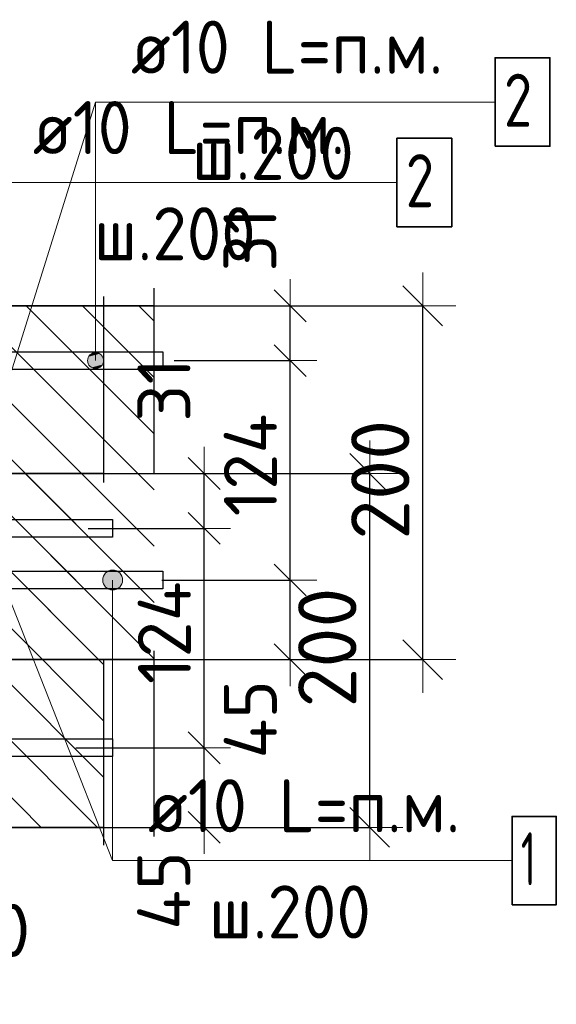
# Model space of a CAD drawing. Header units: metres. Extents: x -38 to 97, y -15 to 21.
# Tile 77 of 118: x 72.581 to 72.885, y 6.283 to 6.84. Entities that reach past the tile are written whole.
import ezdxf

# ---------------------------------------------------------------- set-up
doc = ezdxf.new("R2010")
doc.units = ezdxf.units.M
doc.header["$PDMODE"] = 65
doc.linetypes.add('______4', pattern=[0.135, 0.105, -0.03])
for name, color, linetype, lineweight in [('XR$3$Арм. стержнями верхней зоны', 180, 'Continuous', 35), ('XR$3$Арм. стержнями нижней зоны', 180, 'Continuous', 35), ('XR$3$Арм.стержн. Арматура края', 96, 'Continuous', 35), ('XR$3$Размерная линия (1)', 7, 'Continuous', 13), ('XR$3$Размерная линия_ общее', 7, 'Continuous', 13), ('XR$5$Арм. стержнями верхней зоны', 180, 'Continuous', 35), ('XR$5$Арм. стержнями нижней зоны', 180, 'Continuous', 35), ('XR$5$Арм.стержн. Арматура края', 96, 'Continuous', 35), ('XR$5$Размерная линия (1)', 7, 'Continuous', 13), ('XR$5$Размерная линия_ общее', 7, 'Continuous', 13)]:
    doc.layers.add(name, color=color, linetype=linetype, lineweight=lineweight)
doc.styles.add('ISOCPEUR', font='txt')
doc.dimstyles.new('DIMSTYLE_12', dxfattribs={"dimtxt": 0.03, "dimasz": 0.03, "dimexe": 0, "dimexo": 0, "dimgap": 0.015, "dimtad": 2, "dimdec": 0, "dimlfac": 1000, "dimrnd": 1, "dimzin": 12, "dimdsep": 46, "dimtxsty": 'ISOCPEUR', "dimblk1": 'ALL_ML_STRICH', "dimblk2": 'ALL_ML_STRICH', "dimsah": 1, "dimcen": 0, "dimclrd": 7, "dimclre": 256, "dimclrt": 7, "dimadec": 0, "dimazin": 0, "dimtfac": 1, "dimtdec": 0, "dimtix": 1, "dimtmove": 2, "dimatfit": 3, "dimfxl": 0, "dimtzin": 0, "dimlwd": 0, "dimlwe": -3, "dimarcsym": 0})
doc.dimstyles.new('DIMSTYLE_14', dxfattribs={"dimtxt": 0.03, "dimasz": 0.03, "dimexe": 0, "dimexo": 0, "dimgap": 0.015, "dimtad": 2, "dimdec": 0, "dimlfac": 1000, "dimrnd": 1, "dimzin": 12, "dimdsep": 46, "dimtxsty": 'ISOCPEUR', "dimblk1": 'ALL_ML_STRICH', "dimblk2": 'ALL_ML_STRICH', "dimsah": 1, "dimcen": 0, "dimclrd": 7, "dimclre": 256, "dimclrt": 7, "dimadec": 0, "dimazin": 0, "dimtfac": 1, "dimtdec": 0, "dimtix": 1, "dimtmove": 2, "dimatfit": 3, "dimfxl": 0, "dimtvp": 1.2, "dimtzin": 0, "dimlwd": 0, "dimlwe": -3, "dimarcsym": 0})
doc.dimstyles.new('DIMSTYLE_8', dxfattribs={"dimtxt": 0.033, "dimasz": 0.0375, "dimexe": 0, "dimexo": 0, "dimgap": 0.0165, "dimtad": 2, "dimdec": 0, "dimlfac": 1000, "dimrnd": 1, "dimzin": 12, "dimdsep": 46, "dimtxsty": 'ISOCPEUR', "dimblk1": 'ALL_ML_STRICH', "dimblk2": 'ALL_ML_STRICH', "dimsah": 1, "dimcen": 0, "dimclrd": 7, "dimclre": 256, "dimclrt": 7, "dimadec": 0, "dimazin": 0, "dimtfac": 1, "dimtdec": 0, "dimtix": 1, "dimtmove": 2, "dimatfit": 3, "dimfxl": 0, "dimtzin": 0, "dimlwd": 0, "dimlwe": -3, "dimarcsym": 0})
pattern_1 = [(135, (0, 0), (-0.031819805, -0.031819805), [0.4, -0.05, 0, -0.05]), (135, (-0.01591, -0.01591), (-0.031819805, -0.031819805), [0.8, -0.1, 0.1, -0.1])]

# ---------------------------------------------------------------- blocks, each defined once
blk = doc.blocks.new('ALL_ML_STRICH')
at = {"color": 0, "linetype": 'ByBlock', "lineweight": -2}
for p, q in [((0, -0.5), (0, 0.5)), ((-0.3, -0.3), (0.3, 0.3)), ((-1, 0), (0.5, 0))]:
    blk.add_line(p, q, dxfattribs=at)
blk = doc.blocks.new('*D72')
at = {"layer": 'DEFPOINTS', "color": 7, "linetype": 'Continuous', "lineweight": 13, "transparency": 33554687}
for p in [(72.63764, 6.67826), (72.63764, 6.47826), (72.80919, 6.47826)]:
    blk.add_point(p, dxfattribs=at)
at = {"layer": 'XR$3$Размерная линия_ общее', "color": 253, "linetype": 'Continuous', "lineweight": -2, "true_color": 0xa0a0a0, "transparency": 33554687}
for p, q in [((72.65764, 6.67826), (72.80919, 6.67826)), ((72.65764, 6.47826), (72.80919, 6.47826))]:
    blk.add_line(p, q, dxfattribs=at)
at = {"layer": 'XR$3$Размерная линия_ общее', "color": 7, "linetype": 'Continuous', "lineweight": -2, "transparency": 33554687}
blk.add_line((72.80919, 6.47826), (72.80919, 6.67826), dxfattribs=at)
at = {"layer": 'XR$3$Размерная линия_ общее', "color": 7, "linetype": 'Continuous', "lineweight": 13, "transparency": 33554687, "xscale": 0.0375, "yscale": 0.0375, "zscale": 0.0375}
for p, rotation in [((72.80919, 6.67826), 90), ((72.80919, 6.47826), 270)]:
    blk.add_blockref('ALL_ML_STRICH', p, dxfattribs=dict(at, rotation=rotation))
at = {"layer": 'XR$3$Размерная линия_ общее', "color": 7, "linetype": 'Continuous', "lineweight": 13, "transparency": 33554687, "insert": (72.78519, 6.57991), "char_height": 0.033, "width": 0.099, "attachment_point": 5, "rotation": 90, "style": 'ISOCPEUR'}
blk.add_mtext('\\A1;{200}', dxfattribs=at)
blk = doc.blocks.new('*D76')
at = {"layer": 'DEFPOINTS', "color": 7, "linetype": 'Continuous', "lineweight": 13, "transparency": 33554687}
for p in [(72.4853, 6.41826), (72.52526, 6.37826), (72.4853, 6.30302)]:
    blk.add_point(p, dxfattribs=at)
at = {"layer": 'XR$3$Размерная линия (1)', "color": 9, "linetype": 'Continuous', "lineweight": -2, "true_color": 0xc7c7c7, "transparency": 33554687}
for p, q in [((72.4853, 6.39826), (72.4853, 6.30302)), ((72.52526, 6.35826), (72.52526, 6.30302))]:
    blk.add_line(p, q, dxfattribs=at)
at = {"layer": 'XR$3$Размерная линия (1)', "color": 7, "linetype": 'Continuous', "lineweight": -2, "transparency": 33554687}
blk.add_line((72.4853, 6.30302), (72.52526, 6.30302), dxfattribs=at)
at = {"layer": 'XR$3$Размерная линия (1)', "color": 7, "linetype": 'Continuous', "lineweight": 13, "transparency": 33554687, "xscale": 0.03, "yscale": 0.03, "zscale": 0.03, "rotation": 180}
blk.add_blockref('ALL_ML_STRICH', (72.4853, 6.30302), dxfattribs=at)
at = {"layer": 'XR$3$Размерная линия (1)', "color": 7, "linetype": 'Continuous', "lineweight": 13, "transparency": 33554687, "xscale": 0.03, "yscale": 0.03, "zscale": 0.03}
blk.add_blockref('ALL_ML_STRICH', (72.52526, 6.30302), dxfattribs=at)
at = {"layer": 'XR$3$Размерная линия (1)', "color": 7, "linetype": 'Continuous', "lineweight": 13, "transparency": 33554687, "insert": (72.5656, 6.32522), "char_height": 0.03, "width": 0.06, "attachment_point": 5, "style": 'ISOCPEUR'}
blk.add_mtext('\\A1;{40}', dxfattribs=at)
blk = doc.blocks.new('*D204')
at = {"layer": 'DEFPOINTS', "color": 7, "linetype": 'Continuous', "lineweight": 13, "transparency": 33554687}
for p in [(72.64153, 6.52326), (72.65438, 6.47826), (72.73419, 6.47826)]:
    blk.add_point(p, dxfattribs=at)
at = {"layer": 'XR$3$Размерная линия (1)', "color": 9, "linetype": 'Continuous', "lineweight": -2, "true_color": 0xc7c7c7, "transparency": 33554687}
for p, q in [((72.66153, 6.52326), (72.73419, 6.52326)), ((72.67438, 6.47826), (72.73419, 6.47826))]:
    blk.add_line(p, q, dxfattribs=at)
at = {"layer": 'XR$3$Размерная линия (1)', "color": 7, "linetype": 'Continuous', "lineweight": -2, "transparency": 33554687}
blk.add_line((72.73419, 6.47826), (72.73419, 6.52326), dxfattribs=at)
at = {"layer": 'XR$3$Размерная линия (1)', "color": 7, "linetype": 'Continuous', "lineweight": 13, "transparency": 33554687, "xscale": 0.03, "yscale": 0.03, "zscale": 0.03}
for p, rotation in [((72.73419, 6.52326), 90), ((72.73419, 6.47826), 270)]:
    blk.add_blockref('ALL_ML_STRICH', p, dxfattribs=dict(at, rotation=rotation))
at = {"layer": 'XR$3$Размерная линия (1)', "color": 7, "linetype": 'Continuous', "lineweight": 13, "transparency": 33554687, "insert": (72.71168, 6.4445), "char_height": 0.03, "width": 0.06, "attachment_point": 5, "rotation": 90, "style": 'ISOCPEUR'}
blk.add_mtext('\\A1;{45}', dxfattribs=at)
blk = doc.blocks.new('*D205')
at = {"layer": 'DEFPOINTS', "color": 7, "linetype": 'Continuous', "lineweight": 13, "transparency": 33554687}
for p in [(72.64855, 6.64726), (72.64153, 6.52326), (72.73419, 6.52326)]:
    blk.add_point(p, dxfattribs=at)
at = {"layer": 'XR$3$Размерная линия (1)', "color": 9, "linetype": 'Continuous', "lineweight": -2, "true_color": 0xc7c7c7, "transparency": 33554687}
for p, q in [((72.66855, 6.64726), (72.73419, 6.64726)), ((72.66153, 6.52326), (72.73419, 6.52326))]:
    blk.add_line(p, q, dxfattribs=at)
at = {"layer": 'XR$3$Размерная линия (1)', "color": 7, "linetype": 'Continuous', "lineweight": -2, "transparency": 33554687}
blk.add_line((72.73419, 6.52326), (72.73419, 6.64726), dxfattribs=at)
at = {"layer": 'XR$3$Размерная линия (1)', "color": 7, "linetype": 'Continuous', "lineweight": 13, "transparency": 33554687, "xscale": 0.03, "yscale": 0.03, "zscale": 0.03}
for p, rotation in [((72.73419, 6.64726), 90), ((72.73419, 6.52326), 270)]:
    blk.add_blockref('ALL_ML_STRICH', p, dxfattribs=dict(at, rotation=rotation))
at = {"layer": 'XR$3$Размерная линия (1)', "color": 7, "linetype": 'Continuous', "lineweight": 13, "transparency": 33554687, "insert": (72.71169, 6.58826), "char_height": 0.03, "width": 0.09, "attachment_point": 5, "rotation": 90, "style": 'ISOCPEUR'}
blk.add_mtext('\\A1;{124}', dxfattribs=at)
blk = doc.blocks.new('*D206')
at = {"layer": 'DEFPOINTS', "color": 7, "linetype": 'Continuous', "lineweight": 13, "transparency": 33554687}
for p in [(72.63068, 6.67826), (72.64855, 6.64726), (72.73419, 6.64726)]:
    blk.add_point(p, dxfattribs=at)
at = {"layer": 'XR$3$Размерная линия (1)', "color": 9, "linetype": 'Continuous', "lineweight": -2, "true_color": 0xc7c7c7, "transparency": 33554687}
for p, q in [((72.65068, 6.67826), (72.73419, 6.67826)), ((72.66855, 6.64726), (72.73419, 6.64726))]:
    blk.add_line(p, q, dxfattribs=at)
at = {"layer": 'XR$3$Размерная линия (1)', "color": 7, "linetype": 'Continuous', "lineweight": -2, "transparency": 33554687}
blk.add_line((72.73419, 6.64726), (72.73419, 6.67826), dxfattribs=at)
at = {"layer": 'XR$3$Размерная линия (1)', "color": 7, "linetype": 'Continuous', "lineweight": 13, "transparency": 33554687, "xscale": 0.03, "yscale": 0.03, "zscale": 0.03}
for p, rotation in [((72.73419, 6.67826), 90), ((72.73419, 6.64726), 270)]:
    blk.add_blockref('ALL_ML_STRICH', p, dxfattribs=dict(at, rotation=rotation))
at = {"layer": 'XR$3$Размерная линия (1)', "color": 7, "linetype": 'Continuous', "lineweight": 13, "transparency": 33554687, "insert": (72.71145, 6.71555), "char_height": 0.03, "width": 0.06, "attachment_point": 5, "rotation": 90, "style": 'ISOCPEUR'}
blk.add_mtext('\\A1;{31}', dxfattribs=at)
blk = doc.blocks.new('*D382')
at = {"layer": 'DEFPOINTS', "color": 7, "linetype": 'Continuous', "lineweight": 13, "transparency": 33554687}
for p in [(72.60766, 6.58345), (72.60766, 6.38345), (72.7792, 6.38345)]:
    blk.add_point(p, dxfattribs=at)
at = {"layer": 'XR$5$Размерная линия_ общее', "color": 253, "linetype": 'Continuous', "lineweight": -2, "true_color": 0xa0a0a0, "transparency": 33554687}
for p, q in [((72.62766, 6.58345), (72.7792, 6.58345)), ((72.62766, 6.38345), (72.7792, 6.38345))]:
    blk.add_line(p, q, dxfattribs=at)
at = {"layer": 'XR$5$Размерная линия_ общее', "color": 7, "linetype": 'Continuous', "lineweight": -2, "transparency": 33554687}
blk.add_line((72.7792, 6.38345), (72.7792, 6.58345), dxfattribs=at)
at = {"layer": 'XR$5$Размерная линия_ общее', "color": 7, "linetype": 'Continuous', "lineweight": 13, "transparency": 33554687, "xscale": 0.0375, "yscale": 0.0375, "zscale": 0.0375}
for p, rotation in [((72.7792, 6.58345), 90), ((72.7792, 6.38345), 270)]:
    blk.add_blockref('ALL_ML_STRICH', p, dxfattribs=dict(at, rotation=rotation))
at = {"layer": 'XR$5$Размерная линия_ общее', "color": 7, "linetype": 'Continuous', "lineweight": 13, "transparency": 33554687, "insert": (72.7552, 6.4851), "char_height": 0.033, "width": 0.099, "attachment_point": 5, "rotation": 90, "style": 'ISOCPEUR'}
blk.add_mtext('\\A1;{200}', dxfattribs=at)
blk = doc.blocks.new('*D439')
at = {"layer": 'DEFPOINTS', "color": 7, "linetype": 'Continuous', "lineweight": 13, "transparency": 33554687}
for p in [(72.59287, 6.42845), (72.60572, 6.38345), (72.68553, 6.38345)]:
    blk.add_point(p, dxfattribs=at)
at = {"layer": 'XR$5$Размерная линия (1)', "color": 9, "linetype": 'Continuous', "lineweight": -2, "true_color": 0xc7c7c7, "transparency": 33554687}
for p, q in [((72.61287, 6.42845), (72.68553, 6.42845)), ((72.62572, 6.38345), (72.68553, 6.38345))]:
    blk.add_line(p, q, dxfattribs=at)
at = {"layer": 'XR$5$Размерная линия (1)', "color": 7, "linetype": 'Continuous', "lineweight": -2, "transparency": 33554687}
blk.add_line((72.68553, 6.38345), (72.68553, 6.42845), dxfattribs=at)
at = {"layer": 'XR$5$Размерная линия (1)', "color": 7, "linetype": 'Continuous', "lineweight": 13, "transparency": 33554687, "xscale": 0.03, "yscale": 0.03, "zscale": 0.03}
for p, rotation in [((72.68553, 6.42845), 90), ((72.68553, 6.38345), 270)]:
    blk.add_blockref('ALL_ML_STRICH', p, dxfattribs=dict(at, rotation=rotation))
at = {"layer": 'XR$5$Размерная линия (1)', "color": 7, "linetype": 'Continuous', "lineweight": 13, "transparency": 33554687, "insert": (72.66267, 6.34771), "char_height": 0.03, "width": 0.06, "attachment_point": 5, "rotation": 90, "style": 'ISOCPEUR'}
blk.add_mtext('\\A1;{45}', dxfattribs=at)
blk = doc.blocks.new('*D440')
at = {"layer": 'DEFPOINTS', "color": 7, "linetype": 'Continuous', "lineweight": 13, "transparency": 33554687}
for p in [(72.5999, 6.55245), (72.59287, 6.42845), (72.68553, 6.42845)]:
    blk.add_point(p, dxfattribs=at)
at = {"layer": 'XR$5$Размерная линия (1)', "color": 9, "linetype": 'Continuous', "lineweight": -2, "true_color": 0xc7c7c7, "transparency": 33554687}
for p, q in [((72.6199, 6.55245), (72.68553, 6.55245)), ((72.61287, 6.42845), (72.68553, 6.42845))]:
    blk.add_line(p, q, dxfattribs=at)
at = {"layer": 'XR$5$Размерная линия (1)', "color": 7, "linetype": 'Continuous', "lineweight": -2, "transparency": 33554687}
blk.add_line((72.68553, 6.42845), (72.68553, 6.55245), dxfattribs=at)
at = {"layer": 'XR$5$Размерная линия (1)', "color": 7, "linetype": 'Continuous', "lineweight": 13, "transparency": 33554687, "xscale": 0.03, "yscale": 0.03, "zscale": 0.03}
for p, rotation in [((72.68553, 6.55245), 90), ((72.68553, 6.42845), 270)]:
    blk.add_blockref('ALL_ML_STRICH', p, dxfattribs=dict(at, rotation=rotation))
at = {"layer": 'XR$5$Размерная линия (1)', "color": 7, "linetype": 'Continuous', "lineweight": 13, "transparency": 33554687, "insert": (72.66303, 6.49345), "char_height": 0.03, "width": 0.09, "attachment_point": 5, "rotation": 90, "style": 'ISOCPEUR'}
blk.add_mtext('\\A1;{124}', dxfattribs=at)
blk = doc.blocks.new('*D441')
at = {"layer": 'DEFPOINTS', "color": 7, "linetype": 'Continuous', "lineweight": 13, "transparency": 33554687}
for p in [(72.58203, 6.58345), (72.5999, 6.55245), (72.68553, 6.55245)]:
    blk.add_point(p, dxfattribs=at)
at = {"layer": 'XR$5$Размерная линия (1)', "color": 9, "linetype": 'Continuous', "lineweight": -2, "true_color": 0xc7c7c7, "transparency": 33554687}
for p, q in [((72.60203, 6.58345), (72.68553, 6.58345)), ((72.6199, 6.55245), (72.68553, 6.55245))]:
    blk.add_line(p, q, dxfattribs=at)
at = {"layer": 'XR$5$Размерная линия (1)', "color": 7, "linetype": 'Continuous', "lineweight": -2, "transparency": 33554687}
blk.add_line((72.68553, 6.55245), (72.68553, 6.58345), dxfattribs=at)
at = {"layer": 'XR$5$Размерная линия (1)', "color": 7, "linetype": 'Continuous', "lineweight": 13, "transparency": 33554687, "xscale": 0.03, "yscale": 0.03, "zscale": 0.03}
for p, rotation in [((72.68553, 6.58345), 90), ((72.68553, 6.55245), 270)]:
    blk.add_blockref('ALL_ML_STRICH', p, dxfattribs=dict(at, rotation=rotation))
at = {"layer": 'XR$5$Размерная линия (1)', "color": 7, "linetype": 'Continuous', "lineweight": 13, "transparency": 33554687, "insert": (72.66279, 6.63074), "char_height": 0.03, "width": 0.06, "attachment_point": 5, "rotation": 90, "style": 'ISOCPEUR'}
blk.add_mtext('\\A1;{31}', dxfattribs=at)

msp = doc.modelspace()

# ---------------------------------------------------------------- hatches: boundary and pattern name
at = {"linetype": 'Continuous', "lineweight": 25, "transparency": 33554687}
h = msp.add_hatch(dxfattribs=at)
h.set_pattern_fill('__________540', scale=0.015, style=0, pattern_type=2)
h.set_pattern_definition(pattern_1)
h.paths.add_polyline_path([(72.52526, 6.67826), (72.52526, 6.47826), (72.65723, 6.47826), (72.65723, 6.67826)], flags=0)
at = {"linetype": 'Continuous', "lineweight": 13, "transparency": 33554687}
h = msp.add_hatch(dxfattribs=at)
h.set_pattern_fill('__________540', scale=0.015, style=0, pattern_type=2)
h.set_pattern_definition(pattern_1)
h.paths.add_polyline_path([(72.21432, 6.58345), (72.21432, 6.38345), (72.62859, 6.38345), (72.62859, 6.58345)], flags=0)
at = {"layer": 'XR$3$Арм. стержнями верхней зоны', "linetype": 'Continuous', "lineweight": 13, "transparency": 33554687}
for points in [[(72.62636, 6.65113), (72.62186, 6.65113), (72.62024, 6.64951)], [(72.62636, 6.65113), (72.62024, 6.64951), (72.62798, 6.64951)], [(72.62186, 6.65113), (72.62636, 6.65113), (72.62411, 6.65176)], [(72.62798, 6.64951), (72.62024, 6.64951), (72.61961, 6.64726)], [(72.62798, 6.64951), (72.61961, 6.64726), (72.6286, 6.64726)], [(72.6286, 6.64726), (72.61961, 6.64726), (72.62024, 6.64501)], [(72.6286, 6.64726), (72.62024, 6.64501), (72.62798, 6.64501)], [(72.62798, 6.64501), (72.62024, 6.64501), (72.62186, 6.64339)], [(72.62798, 6.64501), (72.62186, 6.64339), (72.62636, 6.64339)], [(72.62636, 6.64339), (72.62186, 6.64339), (72.62411, 6.64276)]]:
    msp.add_hatch(color=7, dxfattribs=at).paths.add_polyline_path(points)
at = {"layer": 'XR$3$Арм. стержнями нижней зоны', "linetype": 'Continuous', "lineweight": 13, "transparency": 33554687}
for points in [[(72.62893, 6.52607), (72.63861, 6.52607), (72.63658, 6.5281)], [(72.62893, 6.52607), (72.63658, 6.5281), (72.63096, 6.5281)], [(72.63096, 6.5281), (72.63658, 6.5281), (72.63377, 6.52888)], [(72.62815, 6.52326), (72.6394, 6.52326), (72.63861, 6.52607)], [(72.62815, 6.52326), (72.63861, 6.52607), (72.62893, 6.52607)], [(72.62893, 6.52045), (72.6394, 6.52326), (72.62815, 6.52326)], [(72.62893, 6.52045), (72.63861, 6.52045), (72.6394, 6.52326)], [(72.63096, 6.51842), (72.63861, 6.52045), (72.62893, 6.52045)], [(72.63096, 6.51842), (72.63658, 6.51842), (72.63861, 6.52045)], [(72.63658, 6.51842), (72.63096, 6.51842), (72.63377, 6.51763)]]:
    msp.add_hatch(color=7, dxfattribs=at).paths.add_polyline_path(points)

# ---------------------------------------------------------------- linework, layer by layer
at = {"color": 7, "linetype": 'Continuous', "lineweight": 13, "transparency": 33554687}
for p, q in [((72.57526, 6.63721), (72.62411, 6.79343)), ((72.5753, 6.51321), (72.63377, 6.36468))]:
    msp.add_line(p, q, dxfattribs=at)
at = {"color": 7, "linetype": '______4', "lineweight": 25, "transparency": 33554687}
for p, q in [((72.65723, 6.37826), (72.65723, 6.77826)), ((72.62859, 6.68345), (72.62859, 6.28345))]:
    msp.add_line(p, q, dxfattribs=at)
at = {"color": 7, "linetype": 'Continuous', "lineweight": 35, "transparency": 33554687}
for p, q in [((72.65723, 6.67826), (72.52526, 6.67826)), ((72.62859, 6.58345), (72.21432, 6.58345)), ((72.52526, 6.47826), (72.65723, 6.47826)), ((72.46432, 6.38345), (72.62859, 6.38345))]:
    msp.add_line(p, q, dxfattribs=at)
at = {"layer": 'XR$3$Арм. стержнями верхней зоны', "color": 7, "linetype": 'Continuous', "lineweight": 13, "transparency": 33554687}
for p, q in [((72.62411, 6.79343), (72.85011, 6.79343)), ((72.62411, 6.79343), (72.62411, 6.64726)), ((72.62411, 6.65176), (72.62411, 6.65176)), ((72.61961, 6.64726), (72.61961, 6.64726)), ((72.6286, 6.64726), (72.6286, 6.64726)), ((72.62411, 6.64276), (72.62411, 6.64276))]:
    msp.add_line(p, q, dxfattribs=at)
at = {"layer": 'XR$3$Арм. стержнями верхней зоны', "color": 7, "linetype": 'Continuous', "lineweight": 35, "transparency": 33554687}
msp.add_lwpolyline([(72.85011, 6.76843), (72.88111, 6.76843), (72.88111, 6.81843), (72.85011, 6.81843), (72.85011, 6.76843)], dxfattribs=at)
at = {"layer": 'XR$3$Арм. стержнями верхней зоны', "color": 4, "linetype": 'Continuous', "lineweight": 25, "transparency": 33554687}
msp.add_lwpolyline([(72.30026, 6.65226), (72.66223, 6.65226), (72.66223, 6.64226), (72.30026, 6.64226), (72.30026, 6.65226)], dxfattribs=at)
at = {"layer": 'XR$3$Арм. стержнями верхней зоны', "color": 7, "linetype": 'Continuous', "lineweight": 13, "transparency": 33554687}
msp.add_circle((72.62411, 6.64726), 0.0045, dxfattribs=at)
at = {"layer": 'XR$3$Арм. стержнями нижней зоны', "color": 7, "linetype": 'Continuous', "lineweight": 13, "transparency": 33554687}
for p, q in [((72.63377, 6.52888), (72.63377, 6.52888)), ((72.62815, 6.52326), (72.62815, 6.52326)), ((72.63377, 6.36468), (72.63377, 6.52326)), ((72.6394, 6.52326), (72.6394, 6.52326)), ((72.63377, 6.51763), (72.63377, 6.51763)), ((72.63377, 6.36468), (72.85977, 6.36468))]:
    msp.add_line(p, q, dxfattribs=at)
at = {"layer": 'XR$3$Арм. стержнями нижней зоны', "color": 4, "linetype": 'Continuous', "lineweight": 25, "transparency": 33554687}
msp.add_lwpolyline([(72.30026, 6.52826), (72.66223, 6.52826), (72.66223, 6.51826), (72.30026, 6.51826), (72.30026, 6.52826)], dxfattribs=at)
at = {"layer": 'XR$3$Арм. стержнями нижней зоны', "color": 7, "linetype": 'Continuous', "lineweight": 35, "transparency": 33554687}
msp.add_lwpolyline([(72.85977, 6.33968), (72.88477, 6.33968), (72.88477, 6.38968), (72.85977, 6.38968), (72.85977, 6.33968)], dxfattribs=at)
at = {"layer": 'XR$3$Арм. стержнями нижней зоны', "color": 7, "linetype": 'Continuous', "lineweight": 13, "transparency": 33554687}
msp.add_circle((72.63377, 6.52326), 0.00563, dxfattribs=at)
at = {"layer": 'XR$3$Арм.стержн. Арматура края', "color": 4, "linetype": 'Continuous', "lineweight": 25, "transparency": 33554687}
for points in [[(72.33355, 6.65226), (72.66223, 6.65226), (72.66223, 6.64226)], [(72.66223, 6.64226), (72.33425, 6.64226)], [(72.33425, 6.52826), (72.66223, 6.52826), (72.66223, 6.51826), (72.33355, 6.51826)]]:
    msp.add_lwpolyline(points, dxfattribs=at)
at = {"layer": 'XR$5$Арм. стержнями верхней зоны', "color": 7, "linetype": 'Continuous', "lineweight": 13, "transparency": 33554687}
msp.add_line((72.56861, 6.74797), (72.79461, 6.74797), dxfattribs=at)
at = {"layer": 'XR$5$Арм. стержнями верхней зоны', "color": 7, "linetype": 'Continuous', "lineweight": 35, "transparency": 33554687}
msp.add_lwpolyline([(72.79461, 6.72297), (72.82561, 6.72297), (72.82561, 6.77297), (72.79461, 6.77297), (72.79461, 6.72297)], dxfattribs=at)
at = {"layer": 'XR$5$Арм. стержнями верхней зоны', "color": 4, "linetype": 'Continuous', "lineweight": 25, "transparency": 33554687}
msp.add_lwpolyline([(72.23932, 6.55745), (72.63359, 6.55745), (72.63359, 6.54745), (72.23932, 6.54745), (72.23932, 6.55745)], dxfattribs=at)
msp.add_lwpolyline([(72.23932, 6.55745), (72.63359, 6.55745), (72.63359, 6.54745), (72.23932, 6.54745), (72.23932, 6.55745)], dxfattribs=at)
at = {"layer": 'XR$5$Арм. стержнями нижней зоны', "color": 4, "linetype": 'Continuous', "lineweight": 25, "transparency": 33554687}
msp.add_lwpolyline([(72.23932, 6.43345), (72.63359, 6.43345), (72.63359, 6.42345), (72.23932, 6.42345), (72.23932, 6.43345)], dxfattribs=at)
msp.add_lwpolyline([(72.23932, 6.43345), (72.63359, 6.43345), (72.63359, 6.42345), (72.23932, 6.42345), (72.23932, 6.43345)], dxfattribs=at)
at = {"layer": 'XR$5$Арм.стержн. Арматура края', "color": 4, "linetype": 'Continuous', "lineweight": 25, "transparency": 33554687}
for points in [[(72.26789, 6.55745), (72.63359, 6.55745), (72.63359, 6.54745), (72.26858, 6.54745)], [(72.26789, 6.55745), (72.63359, 6.55745), (72.63359, 6.54745), (72.26858, 6.54745)], [(72.26858, 6.43345), (72.63359, 6.43345), (72.63359, 6.42345)], [(72.26858, 6.43345), (72.63359, 6.43345), (72.63359, 6.42345)], [(72.63359, 6.42345), (72.26789, 6.42345)], [(72.63359, 6.42345), (72.26789, 6.42345)]]:
    msp.add_lwpolyline(points, dxfattribs=at)

# ---------------------------------------------------------------- texts
at = {"layer": 'XR$3$Арм. стержнями верхней зоны', "color": 7, "linetype": 'Continuous', "lineweight": 25, "transparency": 33554687, "char_height": 0.03, "attachment_point": 7, "style": 'ISOCPEUR'}
for s, insert, width in [('\\W0.94;ø10 L=п.м.', (72.64411, 6.80943), 0.1999832), ('\\W0.78;2', (72.85511, 6.77943), 0.0326407), ('\\W0.95;ш.200 ', (72.6786, 6.74943), 0.1311997)]:
    msp.add_mtext(s, dxfattribs=dict(at, insert=insert, width=width))
at = {"layer": 'XR$3$Арм. стержнями нижней зоны', "color": 7, "linetype": 'Continuous', "lineweight": 25, "transparency": 33554687, "char_height": 0.03, "attachment_point": 7, "style": 'ISOCPEUR'}
for s, insert, width in [('\\W0.94;ø10 L=п.м.', (72.65377, 6.38068), 0.1999832), ('\\W0.56;1', (72.86477, 6.35068), 0.0233333), ('\\W0.95;ш.200 ', (72.68827, 6.32068), 0.1311997)]:
    msp.add_mtext(s, dxfattribs=dict(at, insert=insert, width=width))
at = {"layer": 'XR$5$Арм. стержнями верхней зоны', "color": 7, "linetype": 'Continuous', "lineweight": 25, "transparency": 33554687, "char_height": 0.03, "attachment_point": 7, "style": 'ISOCPEUR'}
for s, insert, width in [('\\W0.94;ø10 L=п.м.', (72.58861, 6.76397), 0.1999832), ('\\W0.78;2', (72.79961, 6.73397), 0.0326407), ('\\W0.95;ш.200 ', (72.62311, 6.70397), 0.1311997)]:
    msp.add_mtext(s, dxfattribs=dict(at, insert=insert, width=width))

# ---------------------------------------------------------------- dimensions: what is measured, and where the dimension line sits
at = {"layer": 'XR$3$Размерная линия (1)', "color": 7, "linetype": 'Continuous', "lineweight": 13, "transparency": 33554687}
for base, p1, p2, dimstyle, picture, middle in [((72.73419, 6.67826), (72.66855, 6.64726), (72.65068, 6.67826), 'DIMSTYLE_14', '*D206', (72.71145, 6.71555)), ((72.73419, 6.64726), (72.66153, 6.52326), (72.66855, 6.64726), 'DIMSTYLE_12', '*D205', (72.71169, 6.58826)), ((72.73419, 6.52326), (72.67438, 6.47826), (72.66153, 6.52326), 'DIMSTYLE_14', '*D204', (72.71168, 6.4445))]:
    dim = msp.add_linear_dim(base=base, p1=p1, p2=p2, angle=90, dimstyle=dimstyle, override={"dimpost": '<>', "dimclrd": 7, "dimclre": 9, "dimclrt": 7, "dimlwd": 0, "dimlwe": 65533}, dxfattribs=at)
    dim.commit()
    dim.dimension.update_dxf_attribs({"geometry": picture, "text_midpoint": middle, "dimtype": 160})
dim = msp.add_linear_dim(base=(72.52526, 6.30302), p1=(72.4853, 6.39826), p2=(72.52526, 6.35826), dimstyle='DIMSTYLE_14', override={"dimpost": '<>', "dimclrd": 7, "dimclre": 9, "dimclrt": 7, "dimlwd": 0, "dimlwe": 65533}, dxfattribs=at)
dim.commit()
dim.dimension.update_dxf_attribs({"geometry": '*D76', "text_midpoint": (72.5656, 6.32522), "dimtype": 160})
at = {"layer": 'XR$3$Размерная линия_ общее', "color": 7, "linetype": 'Continuous', "lineweight": 13, "transparency": 33554687}
dim = msp.add_linear_dim(base=(72.80919, 6.67826), p1=(72.65764, 6.47826), p2=(72.65764, 6.67826), angle=90, dimstyle='DIMSTYLE_8', override={"dimpost": '<>', "dimclrd": 7, "dimclre": 253, "dimclrt": 7, "dimlwd": 0, "dimlwe": 65533}, dxfattribs=at)
dim.commit()
dim.dimension.update_dxf_attribs({"geometry": '*D72', "text_midpoint": (72.78519, 6.57991), "dimtype": 160})
at = {"layer": 'XR$5$Размерная линия (1)', "color": 7, "linetype": 'Continuous', "lineweight": 13, "transparency": 33554687}
for base, p1, p2, dimstyle, picture, middle in [((72.68553, 6.58345), (72.6199, 6.55245), (72.60203, 6.58345), 'DIMSTYLE_14', '*D441', (72.66279, 6.63074)), ((72.68553, 6.55245), (72.61287, 6.42845), (72.6199, 6.55245), 'DIMSTYLE_12', '*D440', (72.66303, 6.49345)), ((72.68553, 6.42845), (72.62572, 6.38345), (72.61287, 6.42845), 'DIMSTYLE_14', '*D439', (72.66267, 6.34771))]:
    dim = msp.add_linear_dim(base=base, p1=p1, p2=p2, angle=90, dimstyle=dimstyle, override={"dimpost": '<>', "dimclrd": 7, "dimclre": 9, "dimclrt": 7, "dimlwd": 0, "dimlwe": 65533}, dxfattribs=at)
    dim.commit()
    dim.dimension.update_dxf_attribs({"geometry": picture, "text_midpoint": middle, "dimtype": 160})
at = {"layer": 'XR$5$Размерная линия_ общее', "color": 7, "linetype": 'Continuous', "lineweight": 13, "transparency": 33554687}
dim = msp.add_linear_dim(base=(72.7792, 6.58345), p1=(72.62766, 6.38345), p2=(72.62766, 6.58345), angle=90, dimstyle='DIMSTYLE_8', override={"dimpost": '<>', "dimclrd": 7, "dimclre": 253, "dimclrt": 7, "dimlwd": 0, "dimlwe": 65533}, dxfattribs=at)
dim.commit()
dim.dimension.update_dxf_attribs({"geometry": '*D382', "text_midpoint": (72.7552, 6.4851), "dimtype": 160})

doc.saveas('drawing.dxf')
